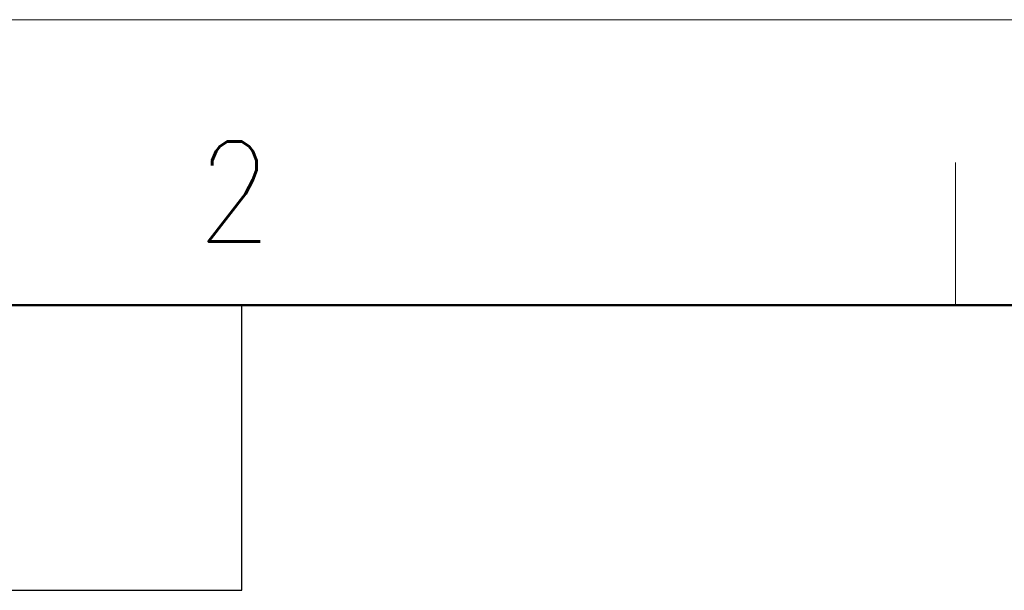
# Model space of a CAD drawing. Header units: millimetres. Extents: x 0 to 1076, y 0 to 742.
# Tile 80 of 124: x 193 to 279, y 692 to 742. Entities that reach past the tile are written whole.
import ezdxf

# ---------------------------------------------------------------- set-up
doc = ezdxf.new("R2010")
doc.units = ezdxf.units.MM
doc.header["$LTSCALE"] = 0.454724
doc.layers.add('NoLayerName_001', color=7, linetype='Continuous')
doc.styles.get("Standard").update_dxf_attribs({"font": 'txt', "bigfont": 'extfont2'})

msp = doc.modelspace()

# ---------------------------------------------------------------- linework, layer by layer
at = {"layer": 'NoLayerName_001', "color": 7, "linetype": 'Continuous', "lineweight": 13}
msp.add_line((0, 742.5), (1050, 742.5), dxfattribs=at)
at = {"layer": 'NoLayerName_001', "color": 2, "linetype": 'Continuous', "lineweight": 13}
msp.add_line((275, 717.5), (275, 730), dxfattribs=at)
at = {"layer": 'NoLayerName_001', "color": 7, "linetype": 'Continuous', "lineweight": 50}
msp.add_line((62.5, 717.5), (1025, 717.5), dxfattribs=at)
at = {"layer": 'NoLayerName_001', "color": 7, "linetype": 'Continuous', "lineweight": 25}
for p, q in [((212.5, 692.5), (212.5, 717.5)), ((62.5, 692.5), (212.5, 692.5))]:
    msp.add_line(p, q, dxfattribs=at)

# ---------------------------------------------------------------- texts
at = {"layer": 'NoLayerName_001', "color": 2, "lineweight": 13, "insert": (208.6312, 723.0652), "char_height": 8.75, "attachment_point": 7}
msp.add_mtext('\\A1;\\W0.8600;2', dxfattribs=at)

doc.saveas('drawing.dxf')
